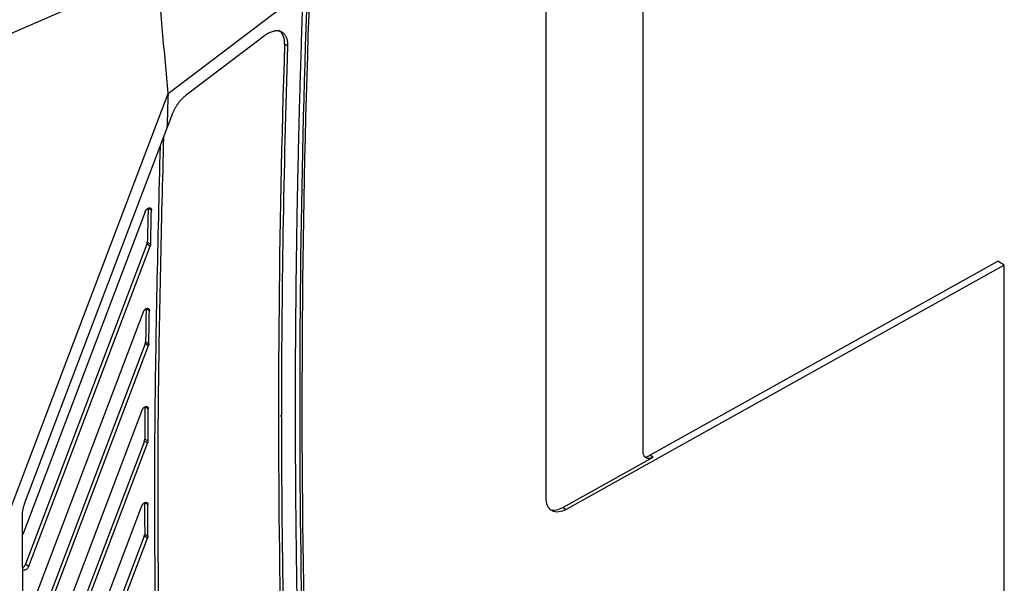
# Model space of a CAD drawing. Header units: millimetres. Extents: x -0.44 to 1.31, y -0.87 to 1.29.
# Tile 175 of 182: x 1 to 1.1, y 0.84 to 0.9. Entities that reach past the tile are written whole.
import ezdxf

# ---------------------------------------------------------------- set-up
doc = ezdxf.new("R2010")
doc.units = ezdxf.units.MM

msp = doc.modelspace()

# ---------------------------------------------------------------- linework, layer by layer
at = {"color": 7, "linetype": 'Continuous', "lineweight": 25}
for p, q in [((1.06565, 0.85529), (1.06565, 0.91898)), ((1.05521, 0.8503), (1.05521, 0.91154)), ((1.01336, 0.90705), (0.99363, 0.89844)), ((1.01456, 0.89378), (1.02907, 0.90477)), ((1.02492, 0.89996), (1.01651, 0.8936)), ((1.02745, 0.89887), (1.0271, 0.89908)), ((0.99743, 0.84864), (1.01456, 0.89378)), ((1.01499, 0.89151), (1.01444, 0.89004)), ((1.01444, 0.89004), (0.99913, 0.84971)), ((1.0121, 0.88104), (0.99893, 0.84634)), ((1.01277, 0.88121), (1.01242, 0.88141)), ((1.01229, 0.87758), (0.99923, 0.84315)), ((0.99958, 0.84295), (1.01264, 0.87737)), ((1.01264, 0.87737), (1.01229, 0.87758)), ((1.01233, 0.87779), (1.01269, 0.87758)), ((1.06637, 0.85487), (1.10378, 0.87573)), ((1.10449, 0.87532), (1.10378, 0.87573)), ((1.10449, 0.87532), (1.05737, 0.84905)), ((1.10449, 0.64303), (1.10449, 0.87532)), ((1.01255, 0.87041), (1.0122, 0.87062)), ((1.01188, 0.87024), (0.99903, 0.8364)), ((1.0121, 0.86686), (0.99937, 0.83332)), ((0.99973, 0.83312), (1.01246, 0.86666)), ((1.01246, 0.86666), (1.0121, 0.86686)), ((1.01215, 0.86708), (1.0125, 0.86687)), ((1.01243, 0.85987), (1.01207, 0.86007)), ((1.01175, 0.85969), (0.99926, 0.82679)), ((1.02679, 0.859), (1.0266, 0.85912)), ((1.01201, 0.8564), (0.99964, 0.82382)), ((1, 0.82361), (1.01236, 0.85619)), ((1.01236, 0.85619), (1.01201, 0.8564)), ((1.01205, 0.85661), (1.01241, 0.85641)), ((1.05701, 0.84926), (1.06673, 0.85467)), ((1.06673, 0.85467), (1.06637, 0.85487)), ((1.01172, 0.84939), (0.99961, 0.81748)), ((1.01239, 0.84957), (1.01204, 0.84977)), ((1.05701, 0.84926), (1.05737, 0.84905)), ((1.012, 0.84617), (1.00003, 0.81461)), ((1.01236, 0.84596), (1.012, 0.84617)), ((1.01205, 0.84639), (1.0124, 0.84618)), ((1.00038, 0.81441), (1.01236, 0.84596)), ((0.99923, 0.84315), (0.99958, 0.84295))]:
    msp.add_line(p, q, dxfattribs=at)
for centre, major_axis, ratio, start_param, end_param in [((1.93152, 1.38335), (0.63777, 1.10864), 0.576371, 2.313287, 2.428009), ((1.02494, 0.89797), (0.00154, 0.00257), 0.587369, 5.469, 6.292222), ((1.94877, 1.37339), (0.658, 1.10037), 0.587369, 2.327407, 2.441563), ((1.01197, 0.87759), (0.000257, 0.000429), 0.587369, 5.006691, 5.481619), ((1.01179, 0.86688), (0.000257, 0.000429), 0.587369, 5.006691, 5.491608), ((1.01169, 0.85642), (0.000257, 0.000429), 0.587369, 5.006691, 5.501402), ((1.01169, 0.84618), (0.000257, 0.000429), 0.587369, 5.006691, 5.511015), ((0.99891, 0.84317), (0.000257, 0.000429), 0.587369, 4.022509, 5.006691)]:
    msp.add_ellipse(centre, major_axis=major_axis, ratio=ratio, start_param=start_param, end_param=end_param, dxfattribs=at)
for points, knots in [([(1.01456, 0.89378), (1.01446, 0.89488), (1.01427, 0.8971), (1.01397, 0.9005), (1.01367, 0.90381), (1.01346, 0.90602), (1.01336, 0.90705)], [0, 0, 0, 0, 0.2500006, 0.500001, 0.7676009, 1, 1, 1, 1]), ([(1.02907, 0.90477), (1.02903, 0.9038), (1.02896, 0.90186), (1.02887, 0.89897), (1.02878, 0.89607), (1.02869, 0.89318), (1.02862, 0.89029), (1.02855, 0.88741), (1.02849, 0.88453), (1.02843, 0.88165), (1.02838, 0.87878), (1.02834, 0.87591), (1.0283, 0.87304), (1.02828, 0.87018), (1.02825, 0.86732), (1.02824, 0.86446), (1.02823, 0.86161), (1.02823, 0.85876), (1.02824, 0.85592), (1.02825, 0.85308), (1.02827, 0.85024), (1.0283, 0.84741), (1.02833, 0.84458), (1.02837, 0.84176), (1.02842, 0.83893), (1.02847, 0.83612), (1.02853, 0.8333), (1.0286, 0.83049), (1.02867, 0.82769), (1.02875, 0.82489), (1.02884, 0.82209), (1.02894, 0.8193), (1.02904, 0.81651), (1.02915, 0.81372), (1.02926, 0.81094), (1.02938, 0.80817), (1.02951, 0.80539), (1.02965, 0.80262), (1.02979, 0.79986), (1.02994, 0.7971), (1.0301, 0.79434), (1.03026, 0.79159), (1.03043, 0.78884), (1.03061, 0.7861), (1.03079, 0.78336), (1.03098, 0.78063), (1.03118, 0.7779), (1.03131, 0.77608), (1.03138, 0.77517)], [0, 0, 0, 0, 0.02173, 0.04346, 0.06519, 0.086921, 0.108652, 0.130384, 0.152116, 0.173848, 0.195581, 0.217315, 0.239049, 0.260783, 0.282517, 0.304253, 0.325988, 0.347724, 0.36946, 0.391197, 0.412934, 0.434672, 0.45641, 0.478149, 0.499887, 0.521627, 0.543367, 0.565107, 0.586847, 0.608588, 0.63033, 0.652072, 0.673814, 0.695557, 0.7173, 0.739044, 0.760788, 0.782532, 0.804277, 0.826022, 0.847768, 0.869514, 0.891261, 0.913008, 0.934755, 0.956503, 0.978251, 1, 1, 1, 1]), ([(1.02976, 0.90446), (1.02891, 0.88085), (1.02873, 0.85754), (1.02974, 0.81165), (1.03093, 0.78909), (1.03467, 0.74486), (1.03722, 0.72319), (1.04367, 0.68091), (1.04757, 0.66029), (1.05212, 0.64025)], [0, 0, 0, 0, 0.25, 0.25, 0.5, 0.5, 0.75, 0.75, 1, 1, 1, 1]), ([(1.02745, 0.89887), (1.02745, 0.89892), (1.02745, 0.89902), (1.02745, 0.89916), (1.02743, 0.8993), (1.02741, 0.89944), (1.02738, 0.89957), (1.02734, 0.8997), (1.02729, 0.89981), (1.02723, 0.89992), (1.02716, 0.90003), (1.02709, 0.90012), (1.02701, 0.90021), (1.02692, 0.90028), (1.02682, 0.90035), (1.02673, 0.90039), (1.02664, 0.90043), (1.02655, 0.90045), (1.02645, 0.90048), (1.02633, 0.90049), (1.02619, 0.90049), (1.02603, 0.90048), (1.02585, 0.90044), (1.02564, 0.90038), (1.02542, 0.90028), (1.02517, 0.90015), (1.025, 0.90003), (1.02492, 0.89996)], [0, 0, 0, 0, 0.033556, 0.067443, 0.101663, 0.136216, 0.1711, 0.206317, 0.241867, 0.277748, 0.313962, 0.350509, 0.387388, 0.4246, 0.462144, 0.50002, 0.5231, 0.550657, 0.582689, 0.619196, 0.660179, 0.705635, 0.755565, 0.809967, 0.868841, 0.932185, 1, 1, 1, 1]), ([(1.01651, 0.8936), (1.01647, 0.89356), (1.01639, 0.8935), (1.01627, 0.89339), (1.01615, 0.89328), (1.01604, 0.89317), (1.01593, 0.89305), (1.01583, 0.89293), (1.01573, 0.89281), (1.01564, 0.89269), (1.01555, 0.89257), (1.01547, 0.89245), (1.01539, 0.89232), (1.01532, 0.8922), (1.01525, 0.89208), (1.01519, 0.89196), (1.01514, 0.89185), (1.01508, 0.89173), (1.01504, 0.89162), (1.01501, 0.89155), (1.01499, 0.89151)], [0, 0, 0, 0, 0.066622, 0.131942, 0.19596, 0.258676, 0.320091, 0.380203, 0.439014, 0.496522, 0.552729, 0.607634, 0.661236, 0.713537, 0.764536, 0.814233, 0.862627, 0.90972, 0.955511, 1, 1, 1, 1]), ([(1.01407, 0.88906), (1.01383, 0.8797), (1.01335, 0.86056), (1.01351, 0.83214), (1.01425, 0.80366), (1.01534, 0.78504), (1.01589, 0.77573)], [0, 0, 0, 0, 0.242215, 0.494816, 0.747408, 1, 1, 1, 1]), ([(1.0137, 0.8881), (1.01345, 0.87796), (1.01294, 0.85689), (1.01324, 0.82777), (1.01408, 0.8005), (1.01506, 0.78413), (1.01554, 0.77594)], [0, 0, 0, 0, 0.264951, 0.550818, 0.775401, 1, 1, 1, 1]), ([(1.0121, 0.88104), (1.01211, 0.88106), (1.01212, 0.88111), (1.01216, 0.88117), (1.0122, 0.88123), (1.01225, 0.88129), (1.0123, 0.88135), (1.01239, 0.88142), (1.01251, 0.88148), (1.01261, 0.88148), (1.01268, 0.88145), (1.01273, 0.8814), (1.01277, 0.88133), (1.01277, 0.88125), (1.01277, 0.88121)], [0, 0, 0, 0, 0.055468, 0.109712, 0.163939, 0.219357, 0.287253, 0.355055, 0.500309, 0.645559, 0.713349, 0.781248, 0.890579, 1, 1, 1, 1]), ([(1.01242, 0.88141), (1.01241, 0.88111), (1.0124, 0.88081), (1.0124, 0.88051), (1.01239, 0.88005), (1.01237, 0.8796), (1.01236, 0.87914), (1.01235, 0.87869), (1.01234, 0.87824), (1.01233, 0.87779)], [0, 0, 0, 0, 0.001096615, 0.001096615, 0.001096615, 0.00274154, 0.00274154, 0.00274154, 0.004386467, 0.004386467, 0.004386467, 0.004386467]), ([(1.01269, 0.87758), (1.01269, 0.87756), (1.01268, 0.87753), (1.01268, 0.87748), (1.01266, 0.87743), (1.01265, 0.87739), (1.01264, 0.87737)], [0, 0, 0, 0, 0.251795, 0.499995, 0.748198, 1, 1, 1, 1]), ([(1.01188, 0.87024), (1.01188, 0.87026), (1.0119, 0.87031), (1.01194, 0.87037), (1.01198, 0.87043), (1.01203, 0.87049), (1.01208, 0.87055), (1.01217, 0.87062), (1.01229, 0.87068), (1.01239, 0.87068), (1.01246, 0.87065), (1.0125, 0.8706), (1.01254, 0.87053), (1.01255, 0.87045), (1.01255, 0.87041)], [0, 0, 0, 0, 0.05553, 0.109841, 0.164134, 0.219613, 0.287472, 0.355233, 0.500308, 0.645378, 0.713133, 0.780989, 0.890451, 1, 1, 1, 1]), ([(1.0122, 0.87062), (1.01219, 0.87032), (1.01219, 0.87003), (1.01218, 0.86973), (1.01218, 0.86929), (1.01217, 0.86885), (1.01216, 0.8684), (1.01216, 0.86796), (1.01215, 0.86752), (1.01215, 0.86708)], [0, 0, 0, 0, 0.001075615, 0.001075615, 0.001075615, 0.002689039, 0.002689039, 0.002689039, 0.004302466, 0.004302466, 0.004302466, 0.004302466]), ([(1.0125, 0.86687), (1.0125, 0.86685), (1.0125, 0.86682), (1.01249, 0.86677), (1.01247, 0.86671), (1.01246, 0.86668), (1.01246, 0.86666)], [0, 0, 0, 0, 0.251873, 0.499995, 0.74812, 1, 1, 1, 1]), ([(1.01175, 0.85969), (1.01176, 0.85972), (1.01178, 0.85976), (1.01181, 0.85982), (1.01185, 0.85988), (1.0119, 0.85994), (1.01196, 0.86), (1.01204, 0.86007), (1.01216, 0.86013), (1.01226, 0.86013), (1.01233, 0.8601), (1.01238, 0.86006), (1.01242, 0.85999), (1.01242, 0.85991), (1.01243, 0.85987)], [0, 0, 0, 0, 0.0555906, 0.1099665, 0.1643247, 0.219863, 0.2876853, 0.3554064, 0.5003065, 0.6452026, 0.7129214, 0.7807367, 0.8903264, 1, 1, 1, 1]), ([(1.01207, 0.86007), (1.01207, 0.85979), (1.01207, 0.8595), (1.01207, 0.85921), (1.01206, 0.85878), (1.01206, 0.85834), (1.01206, 0.85791), (1.01206, 0.85748), (1.01205, 0.85705), (1.01205, 0.85661)], [0, 0, 0, 0, 0.001055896, 0.001055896, 0.001055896, 0.002639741, 0.002639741, 0.002639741, 0.00422359, 0.00422359, 0.00422359, 0.00422359]), ([(1.02948, 0.78059), (1.02942, 0.78148), (1.0293, 0.78324), (1.02912, 0.7859), (1.02896, 0.78855), (1.02879, 0.79122), (1.02864, 0.79388), (1.02848, 0.79655), (1.02834, 0.79923), (1.0282, 0.8019), (1.02807, 0.80459), (1.02795, 0.80727), (1.02783, 0.80996), (1.02772, 0.81265), (1.02761, 0.81535), (1.02751, 0.81805), (1.02742, 0.82076), (1.02733, 0.82346), (1.02725, 0.82618), (1.02718, 0.82889), (1.02711, 0.83161), (1.02705, 0.83433), (1.027, 0.83706), (1.02695, 0.83979), (1.02691, 0.84253), (1.02687, 0.84526), (1.02684, 0.848), (1.02682, 0.85075), (1.0268, 0.8535), (1.02679, 0.85625), (1.02679, 0.85809), (1.02679, 0.859)], [0, 0, 0, 0, 0.034499, 0.068997, 0.103493, 0.137989, 0.172483, 0.206977, 0.241469, 0.275959, 0.310449, 0.344938, 0.379425, 0.413911, 0.448396, 0.48288, 0.517363, 0.551845, 0.586325, 0.620804, 0.655282, 0.689759, 0.724235, 0.75871, 0.793183, 0.827656, 0.862127, 0.896597, 0.931066, 0.965533, 1, 1, 1, 1]), ([(1.01241, 0.85641), (1.0124, 0.85639), (1.0124, 0.85636), (1.01239, 0.8563), (1.01238, 0.85625), (1.01237, 0.85621), (1.01236, 0.85619)], [0, 0, 0, 0, 0.251951, 0.499995, 0.748042, 1, 1, 1, 1]), ([(1.06673, 0.85467), (1.0667, 0.85466), (1.06665, 0.85463), (1.06656, 0.85459), (1.06649, 0.85456), (1.06641, 0.85454), (1.06629, 0.85453), (1.06613, 0.85453), (1.06596, 0.85459), (1.06582, 0.85471), (1.06573, 0.85486), (1.06568, 0.855), (1.06565, 0.85514), (1.06565, 0.85524), (1.06565, 0.85529)], [0, 0, 0, 0, 0.04825, 0.096119, 0.143884, 0.191819, 0.2402, 0.369925, 0.50007, 0.62977, 0.759925, 0.840058, 0.919654, 1, 1, 1, 1]), ([(1.066, 0.85475), (1.066, 0.85475), (1.06612, 0.85474), (1.06625, 0.85481), (1.06637, 0.85487)], [0, 0, 0, 0, 0.085653, 1, 1, 1, 1]), ([(1.05737, 0.84905), (1.05711, 0.84891), (1.05684, 0.84881), (1.05631, 0.84875), (1.05605, 0.8488), (1.05563, 0.84904), (1.05547, 0.84924), (1.05526, 0.84972), (1.05521, 0.85001), (1.05521, 0.8503)], [0, 0, 0, 0, 0.25, 0.25, 0.5, 0.5, 0.75, 0.75, 1, 1, 1, 1]), ([(0.99913, 0.84971), (0.99911, 0.84966), (0.99907, 0.84956), (0.99902, 0.84941), (0.99898, 0.84925), (0.99895, 0.8491), (0.99892, 0.84896), (0.99889, 0.84881), (0.99888, 0.84867), (0.99887, 0.84853), (0.99887, 0.84844), (0.99887, 0.84839)], [0, 0, 0, 0, 0.1132237, 0.225919, 0.338086, 0.4497249, 0.5608357, 0.6714185, 0.7814734, 0.8910006, 1, 1, 1, 1]), ([(1.01172, 0.84939), (1.01173, 0.84941), (1.01174, 0.84945), (1.01178, 0.84952), (1.01182, 0.84958), (1.01187, 0.84964), (1.01192, 0.84969), (1.01201, 0.84976), (1.01212, 0.84982), (1.01223, 0.84982), (1.0123, 0.84979), (1.01234, 0.84975), (1.01238, 0.84968), (1.01239, 0.8496), (1.01239, 0.84957)], [0, 0, 0, 0, 0.05565, 0.110089, 0.164511, 0.220107, 0.287886, 0.355575, 0.500305, 0.645031, 0.712708, 0.78049, 0.890205, 1, 1, 1, 1]), ([(1.01204, 0.84977), (1.01204, 0.84949), (1.01204, 0.84921), (1.01204, 0.84892), (1.01204, 0.8485), (1.01204, 0.84808), (1.01204, 0.84766), (1.01204, 0.84723), (1.01205, 0.84681), (1.01205, 0.84639)], [0, 0, 0, 0, 0.00103733, 0.00103733, 0.00103733, 0.002593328, 0.002593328, 0.002593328, 0.004149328, 0.004149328, 0.004149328, 0.004149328]), ([(1.05552, 0.84917), (1.05556, 0.84912), (1.05575, 0.84893), (1.0563, 0.84895), (1.05678, 0.84915), (1.05701, 0.84926)], [0, 0, 0, 0, 0.125072, 0.579568, 1, 1, 1, 1]), ([(0.99743, 0.84864), (0.99743, 0.84785), (0.99743, 0.84628), (0.99743, 0.84392), (0.99745, 0.84157), (0.99747, 0.83923), (0.9975, 0.83689), (0.99753, 0.83455), (0.99758, 0.83222), (0.99763, 0.82989), (0.99769, 0.82757), (0.99775, 0.82525), (0.99783, 0.82294), (0.99791, 0.82063), (0.998, 0.81833), (0.99809, 0.81603), (0.99819, 0.81374), (0.9983, 0.81145), (0.99842, 0.80916), (0.99855, 0.80688), (0.99868, 0.80461), (0.99882, 0.80233), (0.99897, 0.80007), (0.99912, 0.79781), (0.99928, 0.79555), (0.99945, 0.7933), (0.99963, 0.79105), (0.99981, 0.7888), (1, 0.78657), (1.0002, 0.78433), (1.00041, 0.7821), (1.00062, 0.77988), (1.00077, 0.7784), (1.00084, 0.77766)], [0, 0, 0, 0, 0.0322985, 0.0645904, 0.0968761, 0.1291559, 0.1614302, 0.1936996, 0.2259644, 0.2582249, 0.2904817, 0.322735, 0.3549854, 0.3872333, 0.419479, 0.4517229, 0.4839655, 0.5162072, 0.5484484, 0.5806894, 0.6129308, 0.6451729, 0.6774161, 0.7096608, 0.7419075, 0.7741565, 0.8064083, 0.8386633, 0.8709218, 0.9031844, 0.9354513, 0.967723, 1, 1, 1, 1]), ([(1.0124, 0.84618), (1.0124, 0.84617), (1.0124, 0.84613), (1.01239, 0.84608), (1.01238, 0.84602), (1.01236, 0.84598), (1.01236, 0.84596)], [0, 0, 0, 0, 0.25203, 0.499995, 0.747964, 1, 1, 1, 1]), ([(0.99958, 0.84295), (0.99956, 0.84291), (0.99952, 0.84282), (0.99943, 0.84269), (0.99931, 0.84258), (0.99917, 0.84252), (0.99907, 0.8425), (0.99903, 0.84254), (0.99901, 0.84255)], [0, 0, 0, 0, 0.156185, 0.312266, 0.50392, 0.709392, 0.91486, 1, 1, 1, 1])]:
    msp.add_open_spline(points, degree=3, knots=knots, dxfattribs=at)
for points in [[(1.02679, 0.859), (1.02679, 0.87217), (1.02701, 0.88546), (1.02745, 0.89887)], [(1.01456, 0.89378), (1.01452, 0.89253), (1.01448, 0.89129), (1.01444, 0.89004)], [(1.01269, 0.87758), (1.01271, 0.87879), (1.01274, 0.88), (1.01277, 0.88121)], [(1.0125, 0.86687), (1.01251, 0.86805), (1.01253, 0.86923), (1.01255, 0.87041)], [(1.01241, 0.85641), (1.01241, 0.85756), (1.01242, 0.85872), (1.01243, 0.85987)], [(1.0124, 0.84618), (1.0124, 0.84731), (1.01239, 0.84844), (1.01239, 0.84957)], [(0.99887, 0.84839), (0.99886, 0.82449), (0.99999, 0.80117), (1.00228, 0.77863)]]:
    msp.add_open_spline(points, degree=3, dxfattribs=at)

doc.saveas('drawing.dxf')
